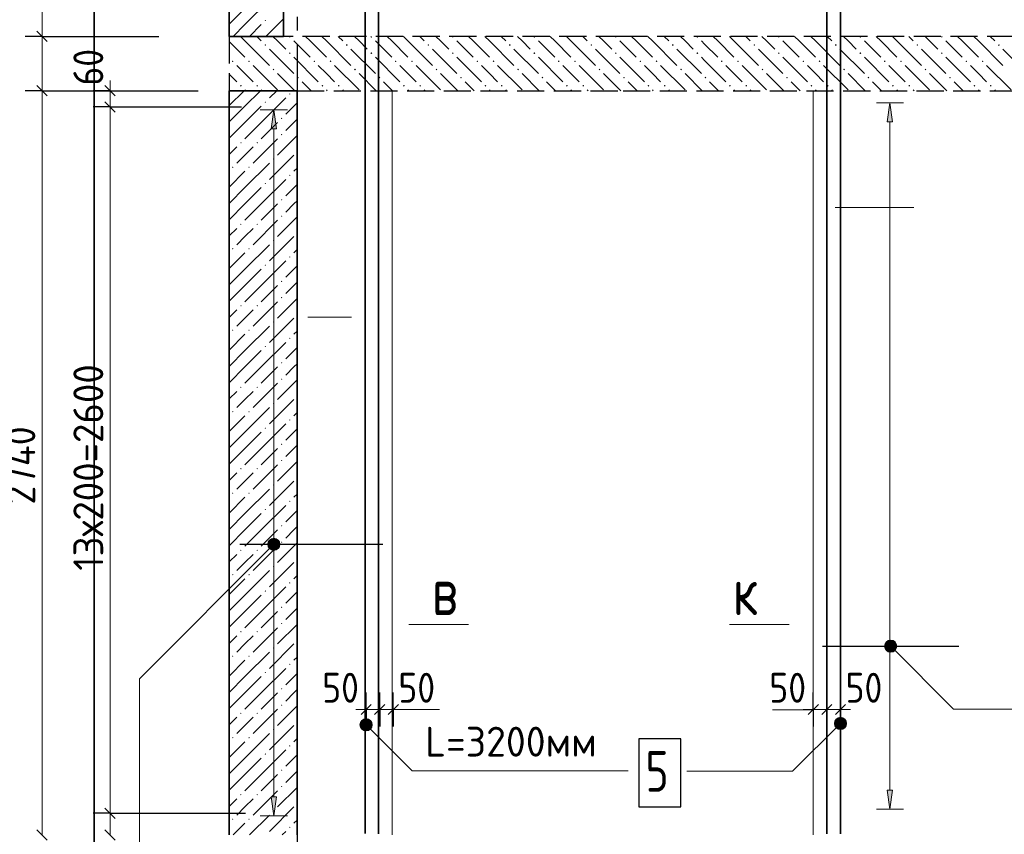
# Model space of a CAD drawing. Header units: millimetres. Extents: x 0 to 50400, y 0 to 35640.
# Tile 7 of 15: x 4653 to 13351, y 22769 to 29967. Entities that reach past the tile are written whole.
import ezdxf

# ---------------------------------------------------------------- set-up
doc = ezdxf.new("R2010")
doc.units = ezdxf.units.MM
doc.linetypes.add('______2', pattern=[324, 240, -84])
doc.linetypes.add('______5', pattern=[1320, 960, -120, 120, -120])
for name, color, linetype, lineweight in [('Standard', 7, 'Continuous', 25), ('ЖБ Перекрытие верхний уровень', 7, 'Continuous', 35), ('ЖБ Стена верхний уровень', 7, 'Continuous', 35), ('Позиционная метка линия выноска', 7, 'Continuous', 13), ('Позиционная метка номер позиции', 7, 'Continuous', 13), ('Размерная линия_ общее', 7, 'Continuous', 13), ('Сечения символ', 7, 'Continuous', 25)]:
    doc.layers.add(name, color=color, linetype=linetype, lineweight=lineweight)
for name, color, linetype, true_color in [('Оси', 7, '______5', 0x656565), ('Стена обрамление Г-обр.', 7, 'Continuous', 0xa0a0a0), ('Стена Хомут', 7, '______2', 0xa0a0a0)]:
    doc.layers.add(name, color=color, linetype=linetype, true_color=true_color)
doc.layers.add('Размерная выноска', color=7, linetype='Continuous')
doc.styles.add('ISOCPEUR', font='txt')

msp = doc.modelspace()

# ---------------------------------------------------------------- hatches: boundary and pattern name
at = {"layer": 'ЖБ Перекрытие верхний уровень', "linetype": 'Continuous', "lineweight": 18, "transparency": 33554687}
for points in [[(6815.2, 29742.8), (6823, 29750.6), (6830.8, 29742.8), (6823, 29735)], [(7031.2, 29814.8), (7035.7, 29819.4), (7042.2, 29819.4), (7046.8, 29814.8), (7039, 29807)], [(7535.2, 29742.8), (7543, 29750.6), (7550.8, 29742.8), (7543, 29735)], [(7751.2, 29814.8), (7755.7, 29819.4), (7762.2, 29819.4), (7766.8, 29814.8), (7759, 29807)], [(8255.2, 29742.8), (8263, 29750.6), (8270.8, 29742.8), (8263, 29735)], [(8471.2, 29814.8), (8475.7, 29819.4), (8482.2, 29819.4), (8486.8, 29814.8), (8479, 29807)], [(8975.2, 29742.8), (8983, 29750.6), (8990.8, 29742.8), (8983, 29735)], [(9191.2, 29814.8), (9195.7, 29819.4), (9202.2, 29819.4), (9206.8, 29814.8), (9199, 29807)], [(9695.2, 29742.8), (9703, 29750.6), (9710.8, 29742.8), (9703, 29735)], [(9911.2, 29814.8), (9915.7, 29819.4), (9922.2, 29819.4), (9926.8, 29814.8), (9919, 29807)], [(10415.2, 29742.8), (10423, 29750.6), (10430.8, 29742.8), (10423, 29735)], [(10631.2, 29814.8), (10635.7, 29819.4), (10642.2, 29819.4), (10646.8, 29814.8), (10639, 29807)], [(11135.2, 29742.8), (11143, 29750.6), (11150.8, 29742.8), (11143, 29735)], [(11351.2, 29814.8), (11355.7, 29819.4), (11362.2, 29819.4), (11366.8, 29814.8), (11359, 29807)], [(11855.2, 29742.8), (11863, 29750.6), (11870.8, 29742.8), (11863, 29735)], [(12071.2, 29814.8), (12075.7, 29819.4), (12082.2, 29819.4), (12086.8, 29814.8), (12079, 29807)], [(12575.2, 29742.8), (12583, 29750.6), (12590.8, 29742.8), (12583, 29735)], [(12791.2, 29814.8), (12795.7, 29819.4), (12802.2, 29819.4), (12806.8, 29814.8), (12799, 29807)], [(13295.2, 29742.8), (13303, 29750.6), (13310.8, 29742.8), (13303, 29735)], [(7031.2, 29670.8), (7039, 29678.6), (7046.8, 29670.8), (7039, 29663)], [(7751.2, 29670.8), (7759, 29678.6), (7766.8, 29670.8), (7759, 29663)], [(8471.2, 29670.8), (8479, 29678.6), (8486.8, 29670.8), (8479, 29663)], [(9191.2, 29670.8), (9199, 29678.6), (9206.8, 29670.8), (9199, 29663)], [(9911.2, 29670.8), (9919, 29678.6), (9926.8, 29670.8), (9919, 29663)], [(10631.2, 29670.8), (10639, 29678.6), (10646.8, 29670.8), (10639, 29663)], [(11351.2, 29670.8), (11359, 29678.6), (11366.8, 29670.8), (11359, 29663)], [(12071.2, 29670.8), (12079, 29678.6), (12086.8, 29670.8), (12079, 29663)], [(12791.2, 29670.8), (12799, 29678.6), (12806.8, 29670.8), (12799, 29663)], [(6527.2, 29598.8), (6535, 29606.6), (6542.8, 29598.8), (6535, 29591)], [(6671.2, 29598.8), (6679, 29606.6), (6686.8, 29598.8), (6679, 29591)], [(7247.2, 29598.8), (7255, 29606.6), (7262.8, 29598.8), (7255, 29591)], [(7391.2, 29598.8), (7399, 29606.6), (7406.8, 29598.8), (7399, 29591)], [(7967.2, 29598.8), (7975, 29606.6), (7982.8, 29598.8), (7975, 29591)], [(8111.2, 29598.8), (8119, 29606.6), (8126.8, 29598.8), (8119, 29591)], [(8687.2, 29598.8), (8695, 29606.6), (8702.8, 29598.8), (8695, 29591)], [(8831.2, 29598.8), (8839, 29606.6), (8846.8, 29598.8), (8839, 29591)], [(9407.2, 29598.8), (9415, 29606.6), (9422.8, 29598.8), (9415, 29591)], [(9551.2, 29598.8), (9559, 29606.6), (9566.8, 29598.8), (9559, 29591)], [(10127.2, 29598.8), (10135, 29606.6), (10142.8, 29598.8), (10135, 29591)], [(10271.2, 29598.8), (10279, 29606.6), (10286.8, 29598.8), (10279, 29591)], [(10847.2, 29598.8), (10855, 29606.6), (10862.8, 29598.8), (10855, 29591)], [(10991.2, 29598.8), (10999, 29606.6), (11006.8, 29598.8), (10999, 29591)], [(11567.2, 29598.8), (11575, 29606.6), (11582.8, 29598.8), (11575, 29591)], [(11711.2, 29598.8), (11719, 29606.6), (11726.8, 29598.8), (11719, 29591)], [(12287.2, 29598.8), (12295, 29606.6), (12302.8, 29598.8), (12295, 29591)], [(12431.2, 29598.8), (12439, 29606.6), (12446.8, 29598.8), (12439, 29591)], [(13007.2, 29598.8), (13015, 29606.6), (13022.8, 29598.8), (13015, 29591)], [(13151.2, 29598.8), (13159, 29606.6), (13166.8, 29598.8), (13159, 29591)], [(6887.2, 29526.8), (6895, 29534.6), (6902.8, 29526.8), (6895, 29519)], [(7607.2, 29526.8), (7615, 29534.6), (7622.8, 29526.8), (7615, 29519)], [(8327.2, 29526.8), (8335, 29534.6), (8342.8, 29526.8), (8335, 29519)], [(9047.2, 29526.8), (9055, 29534.6), (9062.8, 29526.8), (9055, 29519)], [(9767.2, 29526.8), (9775, 29534.6), (9782.8, 29526.8), (9775, 29519)], [(10487.2, 29526.8), (10495, 29534.6), (10502.8, 29526.8), (10495, 29519)], [(11207.2, 29526.8), (11215, 29534.6), (11222.8, 29526.8), (11215, 29519)], [(11927.2, 29526.8), (11935, 29534.6), (11942.8, 29526.8), (11935, 29519)], [(12647.2, 29526.8), (12655, 29534.6), (12662.8, 29526.8), (12655, 29519)], [(7103.2, 29454.8), (7111, 29462.6), (7118.8, 29454.8), (7111, 29447)], [(7823.2, 29454.8), (7831, 29462.6), (7838.8, 29454.8), (7831, 29447)], [(8543.2, 29454.8), (8551, 29462.6), (8558.8, 29454.8), (8551, 29447)], [(9263.2, 29454.8), (9271, 29462.6), (9278.8, 29454.8), (9271, 29447)], [(9983.2, 29454.8), (9991, 29462.6), (9998.8, 29454.8), (9991, 29447)], [(10703.2, 29454.8), (10703.5, 29455.2), (10703.5, 29454.5)], [(10703.5, 29455.2), (10711, 29462.6), (10718.8, 29454.8), (10711, 29447), (10703.5, 29454.5)], [(11423.2, 29454.8), (11431, 29462.6), (11438.8, 29454.8), (11431, 29447)], [(12143.2, 29454.8), (12151, 29462.6), (12158.8, 29454.8), (12151, 29447)], [(12863.2, 29454.8), (12871, 29462.6), (12878.8, 29454.8), (12871, 29447)], [(6599.2, 29382.8), (6607, 29390.6), (6614.8, 29382.8), (6607, 29375)], [(6743.2, 29382.8), (6751, 29390.6), (6758.8, 29382.8), (6751, 29375)], [(7319.2, 29382.8), (7327, 29390.6), (7334.8, 29382.8), (7327, 29375)], [(7463.2, 29382.8), (7471, 29390.6), (7478.8, 29382.8), (7471, 29375)], [(8039.2, 29382.8), (8047, 29390.6), (8054.8, 29382.8), (8047, 29375)], [(8183.2, 29382.8), (8191, 29390.6), (8198.8, 29382.8), (8191, 29375)], [(8759.2, 29382.8), (8767, 29390.6), (8774.8, 29382.8), (8767, 29375)], [(8903.2, 29382.8), (8911, 29390.6), (8918.8, 29382.8), (8911, 29375)], [(9479.2, 29382.8), (9487, 29390.6), (9494.8, 29382.8), (9487, 29375)], [(9623.2, 29382.8), (9631, 29390.6), (9638.8, 29382.8), (9631, 29375)], [(10199.2, 29382.8), (10207, 29390.6), (10214.8, 29382.8), (10207, 29375)], [(10343.2, 29382.8), (10351, 29390.6), (10358.8, 29382.8), (10351, 29375)], [(10919.2, 29382.8), (10927, 29390.6), (10934.8, 29382.8), (10927, 29375)], [(11063.2, 29382.8), (11071, 29390.6), (11078.8, 29382.8), (11071, 29375)], [(11639.2, 29382.8), (11647, 29390.6), (11654.8, 29382.8), (11647, 29375)], [(11783.2, 29382.8), (11791, 29390.6), (11798.8, 29382.8), (11791, 29375)], [(12359.2, 29382.8), (12367, 29390.6), (12374.8, 29382.8), (12367, 29375)], [(12503.2, 29382.8), (12511, 29390.6), (12518.8, 29382.8), (12511, 29375)], [(13079.2, 29382.8), (13087, 29390.6), (13094.8, 29382.8), (13087, 29375)], [(13223.2, 29382.8), (13231, 29390.6), (13238.8, 29382.8), (13231, 29375)]]:
    msp.add_hatch(color=7, dxfattribs=at).paths.add_polyline_path(points, flags=16)
at = {"layer": 'ЖБ Стена верхний уровень', "linetype": 'Continuous', "lineweight": 18, "transparency": 33554687}
for points in [[(6817, 29958.8), (6823, 29964.8), (6829, 29958.8), (6823, 29952.8)], [(6965.5, 29819.4), (6967, 29820.8), (6968.4, 29819.4)], [(7033, 29310.8), (7039, 29316.8), (7045, 29310.8), (7039, 29304.8)], [(6817, 29238.8), (6823, 29244.8), (6829, 29238.8), (6823, 29232.8)], [(6961, 29094.8), (6967, 29100.8), (6973, 29094.8), (6967, 29088.8)], [(6601, 28878.8), (6607, 28884.8), (6613, 28878.8), (6607, 28872.8)], [(6745, 28878.8), (6751, 28884.8), (6757, 28878.8), (6751, 28872.8)], [(6961, 28950.8), (6967, 28956.8), (6973, 28950.8), (6967, 28944.8)], [(6889, 28734.8), (6895, 28740.8), (6901, 28734.8), (6895, 28728.8)], [(6529, 28662.8), (6535, 28668.8), (6541, 28662.8), (6535, 28656.8)], [(6673, 28662.8), (6679, 28668.8), (6685, 28662.8), (6679, 28656.8)], [(7033, 28590.8), (7039, 28596.8), (7045, 28590.8), (7039, 28584.8)], [(6817, 28518.8), (6823, 28524.8), (6829, 28518.8), (6823, 28512.8)], [(6961, 28374.8), (6967, 28380.8), (6973, 28374.8), (6967, 28368.8)], [(6961, 28230.8), (6967, 28236.8), (6973, 28230.8), (6967, 28224.8)], [(6601, 28158.8), (6607, 28164.8), (6613, 28158.8), (6607, 28152.8)], [(6745, 28158.8), (6751, 28164.8), (6757, 28158.8), (6751, 28152.8)], [(6889, 28014.8), (6895, 28020.8), (6901, 28014.8), (6895, 28008.8)], [(6529, 27942.8), (6535, 27948.8), (6541, 27942.8), (6535, 27936.8)], [(6673, 27942.8), (6679, 27948.8), (6685, 27942.8), (6679, 27936.8)], [(7033, 27870.8), (7039, 27876.8), (7045, 27870.8), (7039, 27864.8)], [(6817, 27798.8), (6823, 27804.8), (6829, 27798.8), (6823, 27792.8)], [(6961, 27654.8), (6967, 27660.8), (6973, 27654.8), (6967, 27648.8)], [(6961, 27510.8), (6967, 27516.8), (6973, 27510.8), (6967, 27504.8)], [(6601, 27438.8), (6607, 27444.8), (6613, 27438.8), (6607, 27432.8)], [(6745, 27438.8), (6751, 27444.8), (6757, 27438.8), (6751, 27432.8)], [(6529, 27222.8), (6535, 27228.8), (6541, 27222.8), (6535, 27216.8)], [(6673, 27222.8), (6679, 27228.8), (6685, 27222.8), (6679, 27216.8)], [(6889, 27294.8), (6895, 27300.8), (6901, 27294.8), (6895, 27288.8)], [(7033, 27150.8), (7039, 27156.8), (7045, 27150.8), (7039, 27144.8)], [(6817, 27078.8), (6823, 27084.8), (6829, 27078.8), (6823, 27072.8)], [(6961, 26934.8), (6967, 26940.8), (6973, 26934.8), (6967, 26928.8)], [(6961, 26790.8), (6967, 26796.8), (6973, 26790.8), (6967, 26784.8)], [(6601, 26718.8), (6607, 26724.8), (6613, 26718.8), (6607, 26712.8)], [(6745, 26718.8), (6751, 26724.8), (6757, 26718.8), (6751, 26712.8)], [(6889, 26574.8), (6895, 26580.8), (6901, 26574.8), (6895, 26568.8)], [(6529, 26502.8), (6535, 26508.8), (6541, 26502.8), (6535, 26496.8)], [(6673, 26502.8), (6679, 26508.8), (6685, 26502.8), (6679, 26496.8)], [(6817, 26358.8), (6823, 26364.8), (6829, 26358.8), (6823, 26352.8)], [(7033, 26430.8), (7039, 26436.8), (7045, 26430.8), (7039, 26424.8)], [(6961, 26214.8), (6967, 26220.8), (6973, 26214.8), (6967, 26208.8)], [(6961, 26070.8), (6967, 26076.8), (6973, 26070.8), (6967, 26064.8)], [(6601, 25998.8), (6607, 26004.8), (6613, 25998.8), (6607, 25992.8)], [(6745, 25998.8), (6751, 26004.8), (6757, 25998.8), (6751, 25992.8)], [(6889, 25854.8), (6895, 25860.8), (6901, 25854.8), (6895, 25848.8)], [(6529, 25782.8), (6535, 25788.8), (6541, 25782.8), (6535, 25776.8)], [(6673, 25782.8), (6679, 25788.8), (6685, 25782.8), (6679, 25776.8)], [(7033, 25710.8), (7039, 25716.8), (7045, 25710.8), (7039, 25704.8)], [(6817, 25638.8), (6823, 25644.8), (6829, 25638.8), (6823, 25632.8)], [(6961, 25494.8), (6967, 25500.8), (6973, 25494.8), (6967, 25488.8)], [(6961, 25350.8), (6967, 25356.8), (6973, 25350.8), (6967, 25344.8)], [(6601, 25278.8), (6607, 25284.8), (6613, 25278.8), (6607, 25272.8)], [(6745, 25278.8), (6751, 25284.8), (6757, 25278.8), (6751, 25272.8)], [(6889, 25134.8), (6895, 25140.8), (6901, 25134.8), (6895, 25128.8)], [(6529, 25062.8), (6535, 25068.8), (6541, 25062.8), (6535, 25056.8)], [(6673, 25062.8), (6679, 25068.8), (6685, 25062.8), (6679, 25056.8)], [(7033, 24990.8), (7039, 24996.8), (7045, 24990.8), (7039, 24984.8)], [(6817, 24918.8), (6823, 24924.8), (6829, 24918.8), (6823, 24912.8)], [(6961, 24774.8), (6967, 24780.8), (6973, 24774.8), (6967, 24768.8)], [(6961, 24630.8), (6967, 24636.8), (6973, 24630.8), (6967, 24624.8)], [(6601, 24558.8), (6607, 24564.8), (6613, 24558.8), (6607, 24552.8)], [(6745, 24558.8), (6751, 24564.8), (6757, 24558.8), (6751, 24552.8)], [(6889, 24414.8), (6895, 24420.8), (6901, 24414.8), (6895, 24408.8)], [(6529, 24342.8), (6535, 24348.8), (6541, 24342.8), (6535, 24336.8)], [(6673, 24342.8), (6679, 24348.8), (6685, 24342.8), (6679, 24336.8)], [(7033, 24270.8), (7039, 24276.8), (7045, 24270.8), (7039, 24264.8)], [(6817, 24198.8), (6823, 24204.8), (6829, 24198.8), (6823, 24192.8)], [(6961, 24054.8), (6967, 24060.8), (6973, 24054.8), (6967, 24048.8)], [(6601, 23838.8), (6607, 23844.8), (6613, 23838.8), (6607, 23832.8)], [(6745, 23838.8), (6751, 23844.8), (6757, 23838.8), (6751, 23832.8)], [(6961, 23910.8), (6967, 23916.8), (6973, 23910.8), (6967, 23904.8)], [(6889, 23694.8), (6895, 23700.8), (6901, 23694.8), (6895, 23688.8)], [(6529, 23622.8), (6535, 23628.8), (6541, 23622.8), (6535, 23616.8)], [(6673, 23622.8), (6679, 23628.8), (6685, 23622.8), (6679, 23616.8)], [(7033, 23550.8), (7039, 23556.8), (7045, 23550.8), (7039, 23544.8)], [(6817, 23478.8), (6823, 23484.8), (6829, 23478.8), (6823, 23472.8)], [(6961, 23334.8), (6967, 23340.8), (6973, 23334.8), (6967, 23328.8)], [(6961, 23190.8), (6967, 23196.8), (6973, 23190.8), (6967, 23184.8)], [(6601, 23118.8), (6607, 23124.8), (6613, 23118.8), (6607, 23112.8)], [(6745, 23118.8), (6751, 23124.8), (6757, 23118.8), (6751, 23112.8)], [(6889, 22974.8), (6895, 22980.8), (6901, 22974.8), (6895, 22968.8)], [(6529, 22902.8), (6535, 22908.8), (6541, 22902.8), (6535, 22896.8)], [(6673, 22902.8), (6679, 22908.8), (6685, 22902.8), (6679, 22896.8)], [(7033, 22830.8), (7039, 22836.8), (7045, 22830.8), (7039, 22824.8)]]:
    msp.add_hatch(color=7, dxfattribs=at).paths.add_polyline_path(points, flags=16)
at = {"layer": 'Позиционная метка линия выноска', "linetype": 'Continuous', "lineweight": 13, "transparency": 33554687}
for points in [[(6936.4, 25293.1), (6860, 25369.5), (6846.3, 25345.1)], [(6936.4, 25293.1), (6846.3, 25345.1), (6912, 25279.4)], [(6912, 25279.4), (6846.3, 25345.1), (6846.3, 25317.6)], [(6912, 25279.4), (6846.3, 25317.6), (6884.5, 25279.4)], [(6884.5, 25279.4), (6846.3, 25317.6), (6860, 25293.1)], [(6950.2, 25317.6), (6884.5, 25383.2), (6860, 25369.5)], [(6950.2, 25317.6), (6860, 25369.5), (6936.4, 25293.1)], [(6950.2, 25345.1), (6912, 25383.2), (6884.5, 25383.2)], [(6950.2, 25345.1), (6884.5, 25383.2), (6950.2, 25317.6)], [(6912, 25383.2), (6950.2, 25345.1), (6936.4, 25369.5)], [(12295.3, 24445.2), (12333.5, 24483.4), (12309.1, 24469.6)], [(12333.5, 24483.4), (12295.3, 24445.2), (12295.3, 24417.7)], [(12333.5, 24483.4), (12295.3, 24417.7), (12361, 24483.4)], [(12361, 24483.4), (12295.3, 24417.7), (12309.1, 24393.3)], [(12361, 24483.4), (12309.1, 24393.3), (12385.4, 24469.6)], [(12385.4, 24469.6), (12309.1, 24393.3), (12333.5, 24379.5)], [(12385.4, 24469.6), (12333.5, 24379.5), (12399.2, 24445.2)], [(12399.2, 24445.2), (12333.5, 24379.5), (12361, 24379.5)], [(12399.2, 24445.2), (12361, 24379.5), (12399.2, 24417.7)], [(12399.2, 24417.7), (12361, 24379.5), (12385.4, 24393.3)], [(7661.2, 23751.2), (7699.4, 23789.4), (7674.9, 23775.6)], [(7699.4, 23789.4), (7661.2, 23751.2), (7661.2, 23723.7)], [(7699.4, 23789.4), (7661.2, 23723.7), (7726.8, 23789.4)], [(7726.8, 23789.4), (7661.2, 23723.7), (7674.9, 23699.3)], [(7726.8, 23789.4), (7674.9, 23699.3), (7751.3, 23775.6)], [(7751.3, 23775.6), (7674.9, 23699.3), (7699.4, 23685.5)], [(7751.3, 23775.6), (7699.4, 23685.5), (7765, 23751.2)], [(7765, 23751.2), (7699.4, 23685.5), (7726.8, 23685.5)], [(7765, 23751.2), (7726.8, 23685.5), (7765, 23723.7)], [(11941.7, 23711.2), (11865.3, 23787.5), (11851.6, 23763.1)], [(11941.7, 23711.2), (11851.6, 23763.1), (11917.3, 23697.4)], [(11917.3, 23697.4), (11851.6, 23763.1), (11851.6, 23735.6)], [(11955.4, 23735.6), (11889.8, 23801.3), (11865.3, 23787.5)], [(11955.4, 23735.6), (11865.3, 23787.5), (11941.7, 23711.2)], [(11955.4, 23763.1), (11917.3, 23801.3), (11889.8, 23801.3)], [(11955.4, 23763.1), (11889.8, 23801.3), (11955.4, 23735.6)], [(11917.3, 23801.3), (11955.4, 23763.1), (11941.7, 23787.5)], [(7765, 23723.7), (7726.8, 23685.5), (7751.3, 23699.3)], [(11917.3, 23697.4), (11851.6, 23735.6), (11889.8, 23697.4)], [(11889.8, 23697.4), (11851.6, 23735.6), (11865.3, 23711.2)]]:
    msp.add_hatch(color=7, dxfattribs=at).paths.add_polyline_path(points)
at = {"layer": 'Стена Хомут', "linetype": 'Continuous', "lineweight": 13, "transparency": 33554687}
for points in [[(12364.7, 29063.4), (12340.7, 29231.4), (12316.7, 29063.4)], [(6921.2, 29003.3), (6897.2, 29171.3), (6873.2, 29003.3)]]:
    msp.add_hatch(color=7, dxfattribs=at).paths.add_polyline_path(points)
for points in [[(12364.7, 23159.4), (12340.7, 22991.4), (12316.7, 23159.4)], [(6921.2, 23099.3), (6897.2, 22931.3), (6873.2, 23099.3)]]:
    msp.add_hatch(color=7, dxfattribs=at).paths.add_polyline_path(points, flags=16)

# ---------------------------------------------------------------- linework, layer by layer
at = {"layer": 'Standard', "color": 7, "linetype": 'Continuous', "lineweight": 13, "transparency": 33554687}
for p, q in [((5451.2, 29339.4), (5451.2, 29429.4)), ((5451.2, 29195.4), (5451.2, 22955.4)), ((7713.1, 23872.3), (7623.1, 23872.3)), ((7713.1, 23872.3), (7833.1, 23872.3)), ((7833.1, 23872.3), (7953.1, 23872.3)), ((7953.1, 23872.3), (8043.1, 23872.3)), ((11663.5, 23872.3), (11573.5, 23872.3)), ((11783.5, 23872.3), (11663.5, 23872.3)), ((11903.5, 23872.3), (11783.5, 23872.3)), ((11903.5, 23872.3), (11993.5, 23872.3)), ((5451.2, 22955.4), (5451.2, 22763.4))]:
    msp.add_line(p, q, dxfattribs=at)
at = {"layer": 'Standard', "color": 7, "linetype": 'Continuous', "lineweight": -3, "transparency": 33554687}
for p, q in [((5451.2, 29339.4), (5301.2, 29339.4)), ((5451.2, 29339.4), (5601.2, 29339.4)), ((5451.2, 29339.4), (6229.7, 29339.4)), ((5451.2, 29195.4), (5301.2, 29195.4)), ((5451.2, 29195.4), (5601.2, 29195.4)), ((5451.2, 29195.4), (6613.7, 29195.4)), ((7713.1, 23872.3), (7713.1, 24022.3)), ((7833.1, 23872.3), (7833.1, 24022.3)), ((7953.1, 23872.3), (7953.1, 24022.3)), ((11663.5, 23872.3), (11663.5, 24022.3)), ((11783.5, 23872.3), (11783.5, 24022.3)), ((11903.5, 23872.3), (11903.5, 24022.3)), ((7713.1, 23872.3), (7713.1, 23722.3)), ((7833.1, 23872.3), (7833.1, 23722.3)), ((7953.1, 23872.3), (7953.1, 23722.3)), ((11663.5, 23872.3), (11663.5, 23722.3)), ((11783.5, 23872.3), (11783.5, 23722.3)), ((11903.5, 23872.3), (11903.5, 23722.3)), ((5451.2, 22955.4), (5301.2, 22955.4)), ((5451.2, 22955.4), (5601.2, 22955.4)), ((5451.2, 22955.4), (6646.4, 22955.4))]:
    msp.add_line(p, q, dxfattribs=at)
at = {"layer": 'Standard', "color": 7, "linetype": 'Continuous', "lineweight": 25, "transparency": 33554687}
for p, q in [((5406.2, 29384.4), (5496.2, 29294.4)), ((5406.2, 29240.4), (5496.2, 29150.4)), ((7668.1, 23827.3), (7758.1, 23917.3)), ((7788.1, 23827.3), (7878.1, 23917.3)), ((7908.1, 23827.3), (7998.1, 23917.3)), ((11708.5, 23917.3), (11618.5, 23827.3)), ((11828.5, 23917.3), (11738.5, 23827.3)), ((11948.5, 23917.3), (11858.5, 23827.3)), ((5406.2, 23000.4), (5496.2, 22910.4)), ((5406.2, 22808.4), (5496.2, 22718.4))]:
    msp.add_line(p, q, dxfattribs=at)
at = {"layer": 'Standard', "color": 254, "linetype": 'Continuous', "lineweight": 35, "true_color": 0xc4c4ff, "transparency": 33554687}
msp.add_lwpolyline([(5311.1, 20970.9), (23815.1, 20970.9), (23815.1, 31311), (5311.1, 31311), (5311.1, 20970.9)], dxfattribs=at)
at = {"layer": 'Standard', "color": 7, "linetype": 'Continuous', "lineweight": 13, "transparency": 33554687}
msp.add_lwpolyline([(5451.2, 29339.4), (5451.2, 29259.1), (5451.2, 29259.1), (5451.2, 29195.4)], dxfattribs=at)
at = {"layer": 'ЖБ Перекрытие верхний уровень', "color": 7, "linetype": '______2', "lineweight": 25, "transparency": 33554687}
for p, q in [((6503.5, 29819.4), (6503.5, 29339.4)), ((6983.5, 29819.4), (6503.5, 29819.4)), ((9983.5, 29819.4), (6983.5, 29819.4)), ((18623.5, 29819.4), (9983.5, 29819.4)), ((6503.5, 29339.4), (7103.5, 29339.4)), ((7103.5, 29339.4), (9983.5, 29339.4)), ((9983.5, 29339.4), (18623.5, 29339.4))]:
    msp.add_line(p, q, dxfattribs=at)
at = {"layer": 'ЖБ Перекрытие верхний уровень', "color": 9, "linetype": 'Continuous', "lineweight": 18, "true_color": 0xc7c7c7, "transparency": 33554687}
for p, q in [((6503.5, 29774.3), (6643, 29634.8)), ((6602.4, 29819.4), (6643, 29778.8)), ((6643, 29778.8), (6859, 29562.8)), ((6746.4, 29819.4), (6787, 29778.8)), ((6931, 29778.8), (6890.4, 29819.4)), ((7003, 29706.8), (6931, 29778.8)), ((7075, 29778.8), (7219, 29634.8)), ((7219, 29778.8), (7178.4, 29819.4)), ((7219, 29778.8), (7363, 29634.8)), ((7322.4, 29819.4), (7363, 29778.8)), ((7363, 29778.8), (7579, 29562.8)), ((7466.4, 29819.4), (7507, 29778.8)), ((7651, 29778.8), (7610.4, 29819.4)), ((7723, 29706.8), (7651, 29778.8)), ((7795, 29778.8), (7939, 29634.8)), ((7939, 29778.8), (7898.4, 29819.4)), ((7939, 29778.8), (8083, 29634.8)), ((8042.4, 29819.4), (8083, 29778.8)), ((8083, 29778.8), (8299, 29562.8)), ((8186.4, 29819.4), (8227, 29778.8)), ((8371, 29778.8), (8330.4, 29819.4)), ((8443, 29706.8), (8371, 29778.8)), ((8515, 29778.8), (8659, 29634.8)), ((8659, 29778.8), (8618.4, 29819.4)), ((8659, 29778.8), (8803, 29634.8)), ((8762.4, 29819.4), (8803, 29778.8)), ((8803, 29778.8), (9019, 29562.8)), ((8906.4, 29819.4), (8947, 29778.8)), ((9091, 29778.8), (9050.4, 29819.4)), ((9163, 29706.8), (9091, 29778.8)), ((9235, 29778.8), (9379, 29634.8)), ((9379, 29778.8), (9338.4, 29819.4)), ((9379, 29778.8), (9523, 29634.8)), ((9482.4, 29819.4), (9523, 29778.8)), ((9523, 29778.8), (9739, 29562.8)), ((9626.4, 29819.4), (9667, 29778.8)), ((9811, 29778.8), (9770.4, 29819.4)), ((9883, 29706.8), (9811, 29778.8)), ((9955, 29778.8), (10099, 29634.8)), ((10099, 29778.8), (10058.4, 29819.4)), ((10099, 29778.8), (10243, 29634.8)), ((10202.4, 29819.4), (10243, 29778.8)), ((10243, 29778.8), (10459, 29562.8)), ((10346.4, 29819.4), (10387, 29778.8)), ((10531, 29778.8), (10490.4, 29819.4)), ((10603, 29706.8), (10531, 29778.8)), ((10675, 29778.8), (10703.5, 29750.3)), ((10703.5, 29750.3), (10819, 29634.8)), ((10819, 29778.8), (10778.4, 29819.4)), ((10819, 29778.8), (10963, 29634.8)), ((10922.4, 29819.4), (10963, 29778.8)), ((10963, 29778.8), (11179, 29562.8)), ((11066.4, 29819.4), (11107, 29778.8)), ((11251, 29778.8), (11210.4, 29819.4)), ((11323, 29706.8), (11251, 29778.8)), ((11395, 29778.8), (11539, 29634.8)), ((11539, 29778.8), (11498.4, 29819.4)), ((11539, 29778.8), (11683, 29634.8)), ((11642.4, 29819.4), (11683, 29778.8)), ((11683, 29778.8), (11899, 29562.8)), ((11786.4, 29819.4), (11827, 29778.8)), ((11971, 29778.8), (11930.4, 29819.4)), ((12043, 29706.8), (11971, 29778.8)), ((12115, 29778.8), (12259, 29634.8)), ((12259, 29778.8), (12218.4, 29819.4)), ((12259, 29778.8), (12403, 29634.8)), ((12362.4, 29819.4), (12403, 29778.8)), ((12403, 29778.8), (12619, 29562.8)), ((12506.4, 29819.4), (12547, 29778.8)), ((12691, 29778.8), (12650.4, 29819.4)), ((12763, 29706.8), (12691, 29778.8)), ((12835, 29778.8), (12979, 29634.8)), ((12979, 29778.8), (12938.4, 29819.4)), ((12979, 29778.8), (13123, 29634.8)), ((13082.4, 29819.4), (13123, 29778.8)), ((13123, 29778.8), (13339, 29562.8)), ((13226.4, 29819.4), (13267, 29778.8)), ((6859, 29706.8), (7075, 29490.8)), ((7579, 29706.8), (7795, 29490.8)), ((8299, 29706.8), (8515, 29490.8)), ((9019, 29706.8), (9235, 29490.8)), ((9739, 29706.8), (9955, 29490.8)), ((10459, 29706.8), (10675, 29490.8)), ((11179, 29706.8), (11395, 29490.8)), ((11899, 29706.8), (12115, 29490.8)), ((12619, 29706.8), (12835, 29490.8)), ((13339, 29706.8), (13555, 29490.8)), ((7075, 29634.8), (7291, 29418.8)), ((7795, 29634.8), (8011, 29418.8)), ((8515, 29634.8), (8731, 29418.8)), ((9235, 29634.8), (9451, 29418.8)), ((9955, 29634.8), (10171, 29418.8)), ((10675, 29634.8), (10703.5, 29606.3)), ((10703.5, 29606.3), (10891, 29418.8)), ((11395, 29634.8), (11611, 29418.8)), ((12115, 29634.8), (12331, 29418.8)), ((12835, 29634.8), (13051, 29418.8)), ((6643, 29490.8), (6571, 29562.8)), ((6715, 29418.8), (6643, 29490.8)), ((6715, 29562.8), (6931, 29346.8)), ((6931, 29490.8), (7082.4, 29339.4)), ((7363, 29490.8), (7291, 29562.8)), ((7435, 29418.8), (7363, 29490.8)), ((7435, 29562.8), (7651, 29346.8)), ((7651, 29490.8), (7802.4, 29339.4)), ((8083, 29490.8), (8011, 29562.8)), ((8155, 29418.8), (8083, 29490.8)), ((8155, 29562.8), (8371, 29346.8)), ((8371, 29490.8), (8522.4, 29339.4)), ((8803, 29490.8), (8731, 29562.8)), ((8875, 29418.8), (8803, 29490.8)), ((8875, 29562.8), (9091, 29346.8)), ((9091, 29490.8), (9242.4, 29339.4)), ((9523, 29490.8), (9451, 29562.8)), ((9595, 29418.8), (9523, 29490.8)), ((9595, 29562.8), (9811, 29346.8)), ((9811, 29490.8), (9962.4, 29339.4)), ((10243, 29490.8), (10171, 29562.8)), ((10315, 29418.8), (10243, 29490.8)), ((10315, 29562.8), (10531, 29346.8)), ((10531, 29490.8), (10682.4, 29339.4)), ((10963, 29490.8), (10891, 29562.8)), ((11035, 29418.8), (10963, 29490.8)), ((11035, 29562.8), (11251, 29346.8)), ((11251, 29490.8), (11402.4, 29339.4)), ((11683, 29490.8), (11611, 29562.8)), ((11755, 29418.8), (11683, 29490.8)), ((11755, 29562.8), (11971, 29346.8)), ((11971, 29490.8), (12122.4, 29339.4)), ((12403, 29490.8), (12331, 29562.8)), ((12475, 29418.8), (12403, 29490.8)), ((12475, 29562.8), (12691, 29346.8)), ((12691, 29490.8), (12842.4, 29339.4)), ((13123, 29490.8), (13051, 29562.8)), ((13195, 29418.8), (13123, 29490.8)), ((13195, 29562.8), (13411, 29346.8)), ((6503.5, 29486.3), (6571, 29418.8)), ((7226.4, 29339.4), (7147, 29418.8)), ((7946.4, 29339.4), (7867, 29418.8)), ((8666.4, 29339.4), (8587, 29418.8)), ((9386.4, 29339.4), (9307, 29418.8)), ((10106.4, 29339.4), (10027, 29418.8)), ((10826.4, 29339.4), (10747, 29418.8)), ((11546.4, 29339.4), (11467, 29418.8)), ((12266.4, 29339.4), (12187, 29418.8)), ((12986.4, 29339.4), (12907, 29418.8)), ((6506.4, 29339.4), (6503.5, 29342.3)), ((6643, 29346.8), (6650.4, 29339.4)), ((6787, 29346.8), (6794.4, 29339.4)), ((7363, 29346.8), (7370.4, 29339.4)), ((7507, 29346.8), (7514.4, 29339.4)), ((8083, 29346.8), (8090.4, 29339.4)), ((8227, 29346.8), (8234.4, 29339.4)), ((8803, 29346.8), (8810.4, 29339.4)), ((8947, 29346.8), (8954.4, 29339.4)), ((9523, 29346.8), (9530.4, 29339.4)), ((9667, 29346.8), (9674.4, 29339.4)), ((10243, 29346.8), (10250.4, 29339.4)), ((10387, 29346.8), (10394.4, 29339.4)), ((10963, 29346.8), (10970.4, 29339.4)), ((11107, 29346.8), (11114.4, 29339.4)), ((11683, 29346.8), (11690.4, 29339.4)), ((11827, 29346.8), (11834.4, 29339.4)), ((12403, 29346.8), (12410.4, 29339.4)), ((12547, 29346.8), (12554.4, 29339.4)), ((13123, 29346.8), (13130.4, 29339.4)), ((13267, 29346.8), (13274.4, 29339.4))]:
    msp.add_line(p, q, dxfattribs=at)
at = {"layer": 'ЖБ Стена верхний уровень', "color": 7, "linetype": 'Continuous', "lineweight": 35, "transparency": 33554687}
for p, q in [((6503.5, 31071), (6503.5, 29819.4)), ((6983.5, 29819.4), (6983.5, 31071)), ((6503.5, 29819.4), (6983.5, 29819.4)), ((6503.5, 29339.4), (6503.5, 22763.4)), ((7103.5, 29339.4), (6503.5, 29339.4)), ((7103.5, 22763.4), (7103.5, 29339.4))]:
    msp.add_line(p, q, dxfattribs=at)
at = {"layer": 'ЖБ Стена верхний уровень', "color": 251, "linetype": 'Continuous', "lineweight": 18, "true_color": 0x494949, "transparency": 33554687}
for p, q in [((6643, 29922.8), (6859, 30138.8)), ((6643, 30066.8), (6503.5, 29927.4)), ((6643, 29922.8), (6539.5, 29819.4)), ((6787, 29922.8), (6683.5, 29819.4)), ((6827.5, 29819.4), (6983.5, 29975.4)), ((6635.5, 29339.4), (6503.5, 29207.4)), ((6643, 29202.8), (6779.5, 29339.4)), ((6923.5, 29339.4), (6859, 29274.8)), ((6787, 29058.8), (7003, 29274.8)), ((7103.5, 29231.4), (7003, 29130.8)), ((6643, 29202.8), (6503.5, 29063.4)), ((6787, 29202.8), (6643, 29058.8)), ((6643, 29058.8), (6503.5, 28919.4)), ((6787, 29058.8), (6643, 28914.8)), ((6931, 29058.8), (6787, 28914.8)), ((7003, 28986.8), (7075, 29058.8)), ((7075, 29058.8), (7103.5, 29087.4)), ((6931, 28914.8), (6715, 28698.8)), ((7103.5, 28943.4), (6931, 28770.8)), ((6571, 28842.8), (6503.5, 28775.4)), ((6643, 28770.8), (6715, 28842.8)), ((6571, 28698.8), (6643, 28770.8)), ((7075, 28770.8), (6859, 28554.8)), ((6643, 28626.8), (6503.5, 28487.4)), ((6643, 28482.8), (6859, 28698.8)), ((7103.5, 28655.4), (7075, 28626.8)), ((6787, 28338.8), (7003, 28554.8)), ((6643, 28482.8), (6503.5, 28343.4)), ((6787, 28482.8), (6643, 28338.8)), ((7103.5, 28511.4), (7003, 28410.8)), ((7075, 28338.8), (7103.5, 28367.4)), ((6643, 28338.8), (6503.5, 28199.4)), ((6787, 28338.8), (6643, 28194.8)), ((6931, 28338.8), (6787, 28194.8)), ((7003, 28266.8), (7075, 28338.8)), ((6931, 28194.8), (6715, 27978.8)), ((7103.5, 28223.4), (6931, 28050.8)), ((6571, 28122.8), (6503.5, 28055.4)), ((6643, 28050.8), (6715, 28122.8)), ((6571, 27978.8), (6643, 28050.8)), ((7075, 28050.8), (6859, 27834.8)), ((6643, 27762.8), (6859, 27978.8)), ((7103.5, 27935.4), (7075, 27906.8)), ((6643, 27906.8), (6503.5, 27767.4)), ((6787, 27618.8), (7003, 27834.8)), ((6643, 27762.8), (6503.5, 27623.4)), ((6787, 27762.8), (6643, 27618.8)), ((7103.5, 27791.4), (7003, 27690.8)), ((6643, 27618.8), (6503.5, 27479.4)), ((6787, 27618.8), (6643, 27474.8)), ((6931, 27618.8), (6787, 27474.8)), ((7003, 27546.8), (7075, 27618.8)), ((7075, 27618.8), (7103.5, 27647.4)), ((7103.5, 27503.4), (6931, 27330.8)), ((6571, 27402.8), (6503.5, 27335.4)), ((6643, 27330.8), (6715, 27402.8)), ((6931, 27474.8), (6715, 27258.8)), ((6571, 27258.8), (6643, 27330.8)), ((7075, 27330.8), (6859, 27114.8)), ((6643, 27042.8), (6859, 27258.8)), ((6643, 27186.8), (6503.5, 27047.4)), ((7103.5, 27215.4), (7075, 27186.8)), ((6787, 26898.8), (7003, 27114.8)), ((7103.5, 27071.4), (7003, 26970.8)), ((6643, 27042.8), (6503.5, 26903.4)), ((6787, 27042.8), (6643, 26898.8)), ((6643, 26898.8), (6503.5, 26759.4)), ((6787, 26898.8), (6643, 26754.8)), ((6931, 26898.8), (6787, 26754.8)), ((7003, 26826.8), (7075, 26898.8)), ((7075, 26898.8), (7103.5, 26927.4)), ((6931, 26754.8), (6715, 26538.8)), ((7103.5, 26783.4), (6931, 26610.8)), ((6571, 26682.8), (6503.5, 26615.4)), ((6643, 26610.8), (6715, 26682.8)), ((6571, 26538.8), (6643, 26610.8)), ((6643, 26322.8), (6859, 26538.8)), ((7075, 26610.8), (6859, 26394.8)), ((6643, 26466.8), (6503.5, 26327.4)), ((7103.5, 26495.4), (7075, 26466.8)), ((6787, 26178.8), (7003, 26394.8)), ((6643, 26322.8), (6503.5, 26183.4)), ((6787, 26322.8), (6643, 26178.8)), ((7103.5, 26351.4), (7003, 26250.8)), ((7075, 26178.8), (7103.5, 26207.4)), ((6643, 26178.8), (6503.5, 26039.4)), ((6787, 26178.8), (6643, 26034.8)), ((6931, 26178.8), (6787, 26034.8)), ((7003, 26106.8), (7075, 26178.8)), ((6931, 26034.8), (6715, 25818.8)), ((7103.5, 26063.4), (6931, 25890.8)), ((6571, 25962.8), (6503.5, 25895.4)), ((6643, 25890.8), (6715, 25962.8)), ((6571, 25818.8), (6643, 25890.8)), ((7075, 25890.8), (6859, 25674.8)), ((6643, 25746.8), (6503.5, 25607.4)), ((6643, 25602.8), (6859, 25818.8)), ((7103.5, 25775.4), (7075, 25746.8)), ((6787, 25458.8), (7003, 25674.8)), ((6643, 25602.8), (6503.5, 25463.4)), ((6787, 25602.8), (6643, 25458.8)), ((7103.5, 25631.4), (7003, 25530.8)), ((7075, 25458.8), (7103.5, 25487.4)), ((6643, 25458.8), (6503.5, 25319.4)), ((6787, 25458.8), (6643, 25314.8)), ((6931, 25458.8), (6787, 25314.8)), ((7003, 25386.8), (7075, 25458.8)), ((6931, 25314.8), (6715, 25098.8)), ((7103.5, 25343.4), (6931, 25170.8)), ((6571, 25242.8), (6503.5, 25175.4)), ((6643, 25170.8), (6715, 25242.8)), ((6571, 25098.8), (6643, 25170.8)), ((7075, 25170.8), (6859, 24954.8)), ((6643, 24882.8), (6859, 25098.8)), ((7103.5, 25055.4), (7075, 25026.8)), ((6643, 25026.8), (6503.5, 24887.4)), ((6643, 24882.8), (6503.5, 24743.4)), ((6787, 24882.8), (6643, 24738.8)), ((6787, 24738.8), (7003, 24954.8)), ((7103.5, 24911.4), (7003, 24810.8)), ((6643, 24738.8), (6503.5, 24599.4)), ((6787, 24738.8), (6643, 24594.8)), ((6931, 24738.8), (6787, 24594.8)), ((7003, 24666.8), (7075, 24738.8)), ((7075, 24738.8), (7103.5, 24767.4)), ((7103.5, 24623.4), (6931, 24450.8)), ((6931, 24594.8), (6715, 24378.8)), ((6571, 24522.8), (6503.5, 24455.4)), ((6571, 24378.8), (6643, 24450.8)), ((6643, 24450.8), (6715, 24522.8)), ((7075, 24450.8), (6859, 24234.8)), ((6643, 24162.8), (6859, 24378.8)), ((6643, 24306.8), (6503.5, 24167.4)), ((7103.5, 24335.4), (7075, 24306.8)), ((6787, 24018.8), (7003, 24234.8)), ((7103.5, 24191.4), (7003, 24090.8)), ((6643, 24162.8), (6503.5, 24023.4)), ((6787, 24162.8), (6643, 24018.8)), ((6643, 24018.8), (6503.5, 23879.4)), ((6787, 24018.8), (6643, 23874.8)), ((6931, 24018.8), (6787, 23874.8)), ((7003, 23946.8), (7075, 24018.8)), ((7075, 24018.8), (7103.5, 24047.4)), ((6931, 23874.8), (6715, 23658.8)), ((7103.5, 23903.4), (6931, 23730.8)), ((6571, 23802.8), (6503.5, 23735.4)), ((6643, 23730.8), (6715, 23802.8)), ((6571, 23658.8), (6643, 23730.8)), ((7075, 23730.8), (6859, 23514.8)), ((6643, 23586.8), (6503.5, 23447.4)), ((6643, 23442.8), (6859, 23658.8)), ((7103.5, 23615.4), (7075, 23586.8)), ((6787, 23298.8), (7003, 23514.8)), ((6643, 23442.8), (6503.5, 23303.4)), ((6787, 23442.8), (6643, 23298.8)), ((7103.5, 23471.4), (7003, 23370.8)), ((7075, 23298.8), (7103.5, 23327.4)), ((6643, 23298.8), (6503.5, 23159.4)), ((6787, 23298.8), (6643, 23154.8)), ((6931, 23298.8), (6787, 23154.8)), ((7003, 23226.8), (7075, 23298.8)), ((6931, 23154.8), (6715, 22938.8)), ((7103.5, 23183.4), (6931, 23010.8)), ((6571, 23082.8), (6503.5, 23015.4)), ((6643, 23010.8), (6715, 23082.8)), ((6571, 22938.8), (6643, 23010.8)), ((7075, 23010.8), (6859, 22794.8)), ((6683.5, 22763.4), (6859, 22938.8)), ((7103.5, 22895.4), (7075, 22866.8)), ((6643, 22866.8), (6539.5, 22763.4)), ((6971.5, 22763.4), (7003, 22794.8))]:
    msp.add_line(p, q, dxfattribs=at)
at = {"layer": 'ЖБ Стена верхний уровень', "color": 7, "linetype": 'Continuous', "lineweight": 18, "transparency": 33554687}
for p, q in [((7943.5, 22763.4), (7943.5, 29339.4)), ((11663.5, 22763.4), (11663.5, 29339.4))]:
    msp.add_line(p, q, dxfattribs=at)
at = {"layer": 'Оси', "color": 8, "linetype": '______5', "lineweight": -3, "transparency": 33554687}
msp.add_line((7103.5, 31071), (7103.5, 19439.6), dxfattribs=at)
at = {"layer": 'Позиционная метка линия выноска', "color": 7, "linetype": 'Continuous', "lineweight": 13, "transparency": 33554687}
for p, q in [((6860, 25369.5), (6860, 25369.5)), ((6936.4, 25369.5), (6936.4, 25369.5)), ((6860, 25293.1), (6860, 25293.1)), ((6936.4, 25293.1), (6936.4, 25293.1)), ((8618.1, 24624.1), (8090.1, 24624.1)), ((10922.6, 24624.1), (11450.6, 24624.1)), ((12309.1, 24469.6), (12309.1, 24469.6)), ((12385.4, 24469.6), (12385.4, 24469.6)), ((12309.1, 24393.3), (12309.1, 24393.3)), ((12385.4, 24393.3), (12385.4, 24393.3)), ((7674.9, 23775.6), (7674.9, 23775.6)), ((7751.3, 23775.6), (7751.3, 23775.6)), ((11865.3, 23787.5), (11865.3, 23787.5)), ((11941.7, 23787.5), (11941.7, 23787.5)), ((7674.9, 23699.3), (7674.9, 23699.3)), ((7751.3, 23699.3), (7751.3, 23699.3)), ((11865.3, 23711.2), (11865.3, 23711.2)), ((11941.7, 23711.2), (11941.7, 23711.2))]:
    msp.add_line(p, q, dxfattribs=at)
for points in [[(6898.2, 25331.3), (5710.3, 24143.4), (5710.3, 20207.4), (3173.5, 20207.4)], [(12347.2, 24431.4), (12902.6, 23876.1), (18109.1, 23876.1)], [(11903.5, 23749.3), (11481.3, 23327.2), (10545.3, 23327.2)], [(7713.1, 23737.4), (8120.4, 23330.2), (10029.1, 23330.2)]]:
    msp.add_lwpolyline(points, dxfattribs=at)
for centre in [(6898.2, 25331.3), (12347.2, 24431.4), (7713.1, 23737.4), (11903.5, 23749.3)]:
    msp.add_circle(centre, 54, dxfattribs=at)
at = {"layer": 'Размерная выноска', "color": 7, "linetype": 'Continuous', "lineweight": 13, "transparency": 33554687}
for p, q in [((4850.7, 29819.4), (4850.7, 30467.4)), ((7953.1, 23872.3), (8361.1, 23872.3)), ((11663.5, 23868.2), (11303.5, 23868.2))]:
    msp.add_line(p, q, dxfattribs=at)
at = {"layer": 'Размерная выноска', "color": 251, "linetype": 'Continuous', "lineweight": 13, "true_color": 0x656565, "transparency": 33554687}
for p, q in [((11855.5, 28306.9), (12551.5, 28306.9)), ((7583.5, 27339.7), (7199.5, 27339.7))]:
    msp.add_line(p, q, dxfattribs=at)
at = {"layer": 'Размерная линия_ общее', "color": 7, "linetype": 'Continuous', "lineweight": 25, "transparency": 33554687}
for p, q in [((4805.7, 29864.4), (4895.7, 29774.4)), ((4805.7, 29384.4), (4895.7, 29294.4)), ((4805.7, 22808.4), (4895.7, 22718.4))]:
    msp.add_line(p, q, dxfattribs=at)
at = {"layer": 'Размерная линия_ общее', "color": 7, "linetype": 'Continuous', "lineweight": 13, "transparency": 33554687}
for p, q in [((4850.7, 29819.4), (4850.7, 29909.4)), ((4850.7, 29819.4), (4850.7, 29339.4)), ((4850.7, 29339.4), (4850.7, 22763.4))]:
    msp.add_line(p, q, dxfattribs=at)
at = {"layer": 'Размерная линия_ общее', "color": 7, "linetype": 'Continuous', "lineweight": -3, "transparency": 33554687}
for p, q in [((4850.7, 29819.4), (4700.7, 29819.4)), ((4850.7, 29819.4), (5000.7, 29819.4)), ((4850.7, 29819.4), (5883.2, 29819.4)), ((4850.7, 29339.4), (4700.7, 29339.4)), ((4850.7, 29339.4), (5000.7, 29339.4)), ((4850.7, 29339.4), (5883.2, 29339.4))]:
    msp.add_line(p, q, dxfattribs=at)
at = {"layer": 'Стена обрамление Г-обр.', "color": 7, "linetype": 'Continuous', "lineweight": 35, "transparency": 33554687}
for p, q in [((11783.5, 22773.8), (11783.5, 30521)), ((11783.5, 22773.8), (11783.5, 30521)), ((11903.5, 22773.8), (11903.5, 30521)), ((11903.5, 22773.8), (11903.5, 30521)), ((7703.5, 22775.5), (7703.5, 30426.7)), ((7703.5, 22775.5), (7703.5, 30426.7)), ((7823.5, 22773.8), (7823.5, 30425)), ((7823.5, 22773.8), (7823.5, 30425))]:
    msp.add_line(p, q, dxfattribs=at)
at = {"layer": 'Стена обрамление Г-обр.', "color": 7, "linetype": 'Continuous', "lineweight": 25, "transparency": 33554687}
msp.add_lwpolyline([(10121.5, 23013.3), (10493.5, 23013.3), (10493.5, 23613.3), (10121.5, 23613.3), (10121.5, 23013.3)], dxfattribs=at)
at = {"layer": 'Стена Хомут', "color": 251, "linetype": 'Continuous', "lineweight": 13, "true_color": 0x494949, "transparency": 33554687}
for p, q in [((12340.7, 29231.4), (12220.7, 29231.4)), ((12340.7, 29231.4), (12316.7, 29063.4)), ((12364.7, 29063.4), (12340.7, 29231.4)), ((12340.7, 29231.4), (12460.7, 29231.4)), ((12340.7, 29231.4), (12340.7, 29231.4)), ((6897.2, 29171.3), (6777.2, 29171.3)), ((6897.2, 29171.3), (6873.2, 29003.3)), ((6921.2, 29003.3), (6897.2, 29171.3)), ((6897.2, 29171.3), (7017.2, 29171.3)), ((6897.2, 29171.3), (6897.2, 29171.3)), ((12316.7, 29063.4), (12364.7, 29063.4)), ((12340.7, 23159.4), (12340.7, 29063.4)), ((6873.2, 29003.3), (6921.2, 29003.3)), ((6897.2, 23099.3), (6897.2, 29003.3)), ((12340.7, 22991.4), (12316.7, 23159.4)), ((12316.7, 23159.4), (12364.7, 23159.4)), ((12364.7, 23159.4), (12340.7, 22991.4)), ((6897.2, 22931.3), (6873.2, 23099.3)), ((6873.2, 23099.3), (6921.2, 23099.3)), ((6921.2, 23099.3), (6897.2, 22931.3)), ((12340.7, 22991.4), (12220.7, 22991.4)), ((12340.7, 22991.4), (12460.7, 22991.4)), ((12340.7, 22991.4), (12340.7, 22991.4)), ((6897.2, 22931.3), (6777.2, 22931.3)), ((6897.2, 22931.3), (7017.2, 22931.3)), ((6897.2, 22931.3), (6897.2, 22931.3))]:
    msp.add_line(p, q, dxfattribs=at)
at = {"layer": 'Стена Хомут', "color": 36, "linetype": 'Continuous', "lineweight": 25, "true_color": 0x6e3c1e, "transparency": 33554687}
for p, q in [((6597.1, 25331.3), (7861.9, 25331.3)), ((11745.1, 24431.4), (12949.4, 24431.4))]:
    msp.add_line(p, q, dxfattribs=at)

# ---------------------------------------------------------------- texts
at = {"layer": 'Standard', "color": 7, "linetype": 'Continuous', "lineweight": 25, "transparency": 33554687, "char_height": 264, "attachment_point": 7, "rotation": 90, "style": 'ISOCPEUR'}
for s, insert, width in [('\\W0.87;60', (5391.2, 29384.4), 484.728), ('\\W0.95;13х200=2600', (5391.2, 25098.6), 2103.759)]:
    msp.add_mtext(s, dxfattribs=dict(at, insert=insert, width=width))
at = {"layer": 'Standard', "color": 7, "linetype": 'Continuous', "lineweight": 25, "transparency": 33554687, "char_height": 264, "attachment_point": 7, "style": 'ISOCPEUR'}
for insert, width in [((7324.9, 23932.3), 484.718), ((7998.1, 23932.3), 484.709), ((11275.3, 23932.3), 484.718), ((11948.5, 23932.3), 484.709)]:
    msp.add_mtext('\\W0.87;50', dxfattribs=dict(at, insert=insert, width=width))
at = {"layer": 'Позиционная метка номер позиции', "color": 7, "linetype": 'Continuous', "lineweight": 25, "transparency": 33554687, "insert": (8234.5, 23455.8), "char_height": 264, "width": 1657.635, "attachment_point": 7, "style": 'ISOCPEUR'}
msp.add_mtext('\\W0.97;L=3200мм', dxfattribs=at)
at = {"layer": 'Размерная линия_ общее', "color": 7, "linetype": 'Continuous', "lineweight": 25, "transparency": 33554687, "insert": (4790.7, 25681.8), "char_height": 264, "width": 888.464, "attachment_point": 7, "rotation": 90, "style": 'ISOCPEUR'}
msp.add_mtext('\\W0.93;2740', dxfattribs=at)
at = {"layer": 'Сечения символ', "color": 7, "linetype": 'Continuous', "lineweight": 35, "transparency": 33554687, "char_height": 420, "attachment_point": 7, "style": 'ISOCPEUR'}
for s, insert, width in [('\\W0.78;в', (8294.2, 24706.1), 456.982), ('\\W0.78;к', (10952.5, 24706.1), 456.96)]:
    msp.add_mtext(s, dxfattribs=dict(at, insert=insert, width=width))
at = {"layer": 'Стена обрамление Г-обр.', "color": 7, "linetype": 'Continuous', "lineweight": 13, "transparency": 33554687, "insert": (10181.5, 23145.3), "char_height": 360, "width": 391.688, "attachment_point": 7, "style": 'ISOCPEUR'}
msp.add_mtext('\\W0.78;5', dxfattribs=at)

doc.saveas('drawing.dxf')
